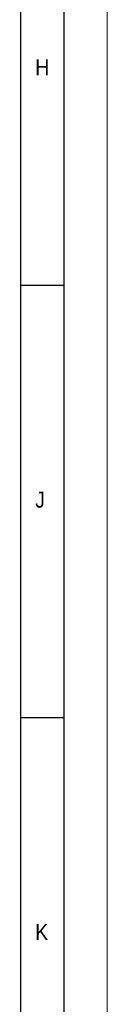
# Model space of a CAD drawing. Header units: millimetres. Extents: x 0 to 8410, y 0 to 5940.
# Tile 17 of 19: x 8310 to 8410, y 1139 to 2277. Entities that reach past the tile are written whole.
import ezdxf

# ---------------------------------------------------------------- set-up
doc = ezdxf.new("R2010")
doc.units = ezdxf.units.MM
doc.header["$LTSCALE"] = 10
doc.layers.add('FORMAT', color=7, linetype='Continuous')
doc.styles.add('SLDTEXTSTYLE1', font='GOTHIC.TTF', dxfattribs={"width": 0.913})

msp = doc.modelspace()

# ---------------------------------------------------------------- linework, layer by layer
at = {"color": 7, "linetype": 'Continuous', "lineweight": 18}
msp.add_line((8410.000042, 0.000099), (8410.000042, 5940.000099), dxfattribs=at)
at = {"layer": 'FORMAT'}
for p, q in [((8360.000042, 50.000099), (8360.000042, 5890.000099)), ((8310.000042, 100.000099), (8310.000042, 5840.000099)), ((8310, 1970), (8360, 1970)), ((8360, 1470), (8310, 1470))]:
    msp.add_line(p, q, dxfattribs=at)

# ---------------------------------------------------------------- texts
at = {"layer": 'FORMAT', "char_height": 18.520833, "attachment_point": 1, "style": 'SLDTEXTSTYLE1'}
for s, insert in [('H', (8326.666517, 2231.463106)), ('J', (8326.666517, 1731.463106)), ('K', (8326.666517, 1231.463106))]:
    msp.add_mtext(s, dxfattribs=dict(at, insert=insert))

doc.saveas('drawing.dxf')
